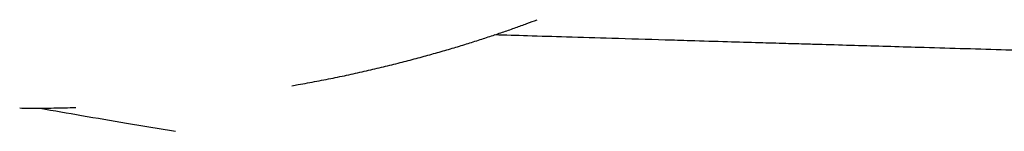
# Model space of a CAD drawing. Header units: millimetres. Extents: x 8 to 885, y 12 to 392.
# Tile 6 of 38: x 131.88 to 145.99, y 342.75 to 344.34. Entities that reach past the tile are written whole.
import ezdxf

# ---------------------------------------------------------------- set-up
doc = ezdxf.new("R2010")
doc.units = ezdxf.units.MM

msp = doc.modelspace()

# ---------------------------------------------------------------- linework, layer by layer
at = {"color": 7, "linetype": 'Continuous', "lineweight": 30}
msp.add_line((132.288, 343.079), (132.288, 343.079), dxfattribs=at)
for points, knots in [([(135.777, 343.399), (135.807, 343.404), (135.929, 343.424), (136.136, 343.463), (136.4, 343.515), (136.657, 343.57), (136.907, 343.626), (137.15, 343.685), (137.386, 343.744), (137.615, 343.804), (137.836, 343.866), (138.049, 343.927), (138.254, 343.989), (138.45, 344.051), (138.638, 344.112), (138.816, 344.172), (138.985, 344.231), (139.144, 344.289), (139.243, 344.326), (139.292, 344.344)], [0, 0, 0, 0, 0.019851, 0.081728, 0.143442, 0.205086, 0.266751, 0.328424, 0.390087, 0.451723, 0.513312, 0.574831, 0.636259, 0.697572, 0.758721, 0.819612, 0.880146, 0.940237, 1, 1, 1, 1]), ([(166.273, 343.321), (165.353, 343.349), (163.575, 343.401), (161, 343.476), (158.608, 343.545), (156.643, 343.602), (155.068, 343.647), (153.847, 343.683), (152.669, 343.717), (151.417, 343.753), (150.205, 343.788), (149.036, 343.822), (148.005, 343.852), (146.973, 343.882), (145.894, 343.913), (144.85, 343.944), (143.994, 343.969), (143.457, 343.985), (143.128, 343.994), (142.828, 344.003), (142.45, 344.014), (141.994, 344.027), (141.543, 344.041), (140.99, 344.057), (140.398, 344.075), (139.741, 344.095), (139.181, 344.111), (138.838, 344.122), (138.681, 344.127)], [0, 0, 0, 0, 0.100015, 0.193375, 0.280078, 0.360122, 0.407026, 0.451298, 0.492937, 0.535064, 0.587388, 0.624762, 0.662138, 0.699514, 0.736891, 0.779476, 0.813005, 0.829903, 0.837907, 0.848758, 0.862457, 0.879004, 0.8984, 0.911483, 0.939146, 0.962718, 0.982921, 1, 1, 1, 1]), ([(131.875, 343.08), (131.916, 343.079), (132.054, 343.077), (132.191, 343.078), (132.288, 343.079)], [0, 0, 0, 0, 0.299373, 1, 1, 1, 1]), ([(132.152, 343.079), (132.158, 343.078), (132.361, 343.042), (132.779, 342.97), (133.425, 342.86), (133.874, 342.785), (134.108, 342.746)], [0, 0, 0, 0, 0.00905, 0.311356, 0.64125, 1, 1, 1, 1]), ([(132.288, 343.079), (132.391, 343.08), (132.523, 343.082), (132.654, 343.086), (132.681, 343.087)], [0, 0, 0, 0, 0.789394, 1, 1, 1, 1])]:
    msp.add_open_spline(points, degree=3, knots=knots, dxfattribs=at)

doc.saveas('drawing.dxf')
